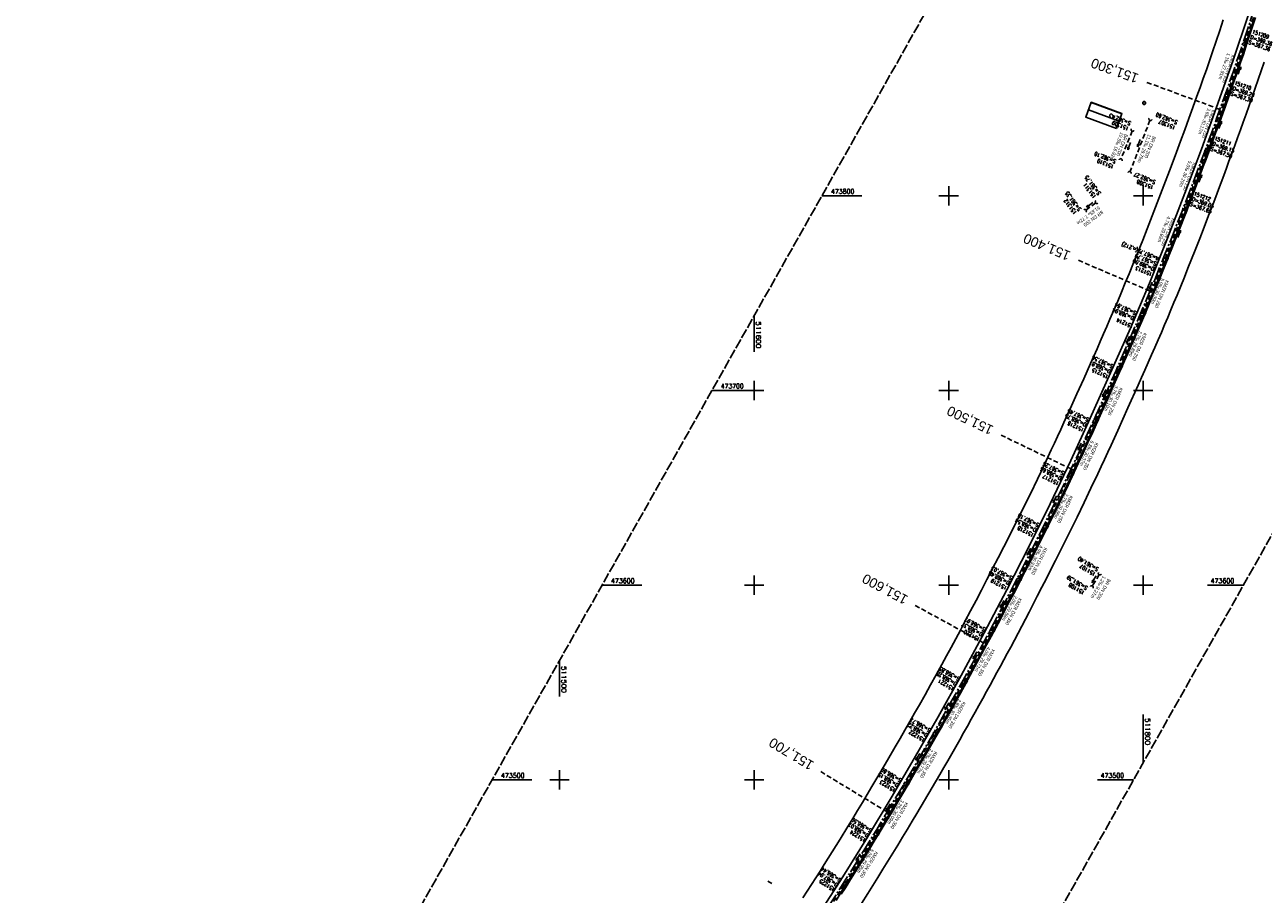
# Model space of a CAD drawing. Extents: x 510563 to 513920, y 467229 to 478797.
# Tile 40 of 67: x 511225 to 511862, y 473441 to 473888. Entities that reach past the tile are written whole.
import ezdxf
from ezdxf.enums import TextEntityAlignment as Align

# ---------------------------------------------------------------- set-up
doc = ezdxf.new("R2010")
doc.units = 0
doc.header["$LTSCALE"] = 10
doc.header["$MEASUREMENT"] = 0
for name, pattern in [('ACHSE', [5.5, 4, -0.5, 0.5, -0.5]), ('LT00', [0]), ('LT14', [0.6, 0.5, -0.1]), ('LT17', [0.15, 0.1, -0.05]), ('STRICHLINIE2', [0.375, 0.25, -0.125])]:
    doc.linetypes.add(name, pattern=pattern)
doc.layers.get('0').update_dxf_attribs({"linetype": 'LT00'})
for name, color, linetype in [('-AX-020', 250, 'ACHSE'), ('-Halt-Pfeil', 4, 'LT00'), ('-Haltung', 7, 'STRICHLINIE2'), ('-Haltungsbeschriftung', 140, 'LT00'), ('-Schachtbeschriftung', 5, 'LT00'), ('-ST-20', 30, 'LT17'), ('DFK_BEB_SCHR', 254, 'LT00'), ('DFK_BEBAUUNG', 250, 'LT00'), ('V92_AFBR_BAB', 250, 'LT00'), ('V92_KA_PRUF', 182, 'LT00'), ('V92_RASTER', 250, 'LT00'), ('V92_RINNE', 182, 'LT00'), ('V92_SINKK', 182, 'LT00'), ('V92_UK_DURCH', 182, 'LT00')]:
    doc.layers.add(name, color=color, linetype=linetype)
doc.layers.add('-BLATT_92-RAND', color=7, linetype='LT14', plot=False)
doc.styles.add('Beschrift', font='ARIAL.TTF')
doc.styles.add('Haltungsbeschriftung', font='ARIAL.TTF', dxfattribs={"width": 0.75})
doc.styles.add('schachtbeschriftung', font='romans.shx', dxfattribs={"width": 0.75, "height": 2})
doc.styles.get("Standard").update_dxf_attribs({"font": 'romans.shx'})

# ---------------------------------------------------------------- blocks, each defined once
blk = doc.blocks.new('SYMB0652')
at = {"color": 0, "linetype": 'ByBlock'}
blk.add_lwpolyline([(-0.15, -0.075), (0.15, -0.075), (0.15, 0.075), (-0.15, 0.075), (-0.15, -0.075)], dxfattribs=at)
blk = doc.blocks.new('SYMB0003')
at = {"color": 0, "linetype": 'ByBlock'}
for p, q in [((-0.015712, 0), (0.010166, 0.012015)), ((0, -0.021257), (-0.015712, 0)), ((0.010166, 0.012015), (0, -0.021257))]:
    blk.add_line(p, q, dxfattribs=at)
for points in [[(-0.031395, 0.499013), (-0.093691, 0.491144), (-0.154509, 0.475528), (-0.21289, 0.452414), (-0.267913, 0.422164), (-0.318712, 0.385257), (-0.364484, 0.342274), (-0.404509, 0.293893), (-0.438154, 0.240877), (-0.464888, 0.184062), (-0.484292, 0.124345), (-0.496058, 0.062667), (-0.5, 0)], [(-0.5, 0), (-0.496058, -0.062667), (-0.484292, -0.124345), (-0.464888, -0.184062), (-0.438154, -0.240877), (-0.404509, -0.293893), (-0.364485, -0.342274), (-0.318712, -0.385257), (-0.267914, -0.422164), (-0.21289, -0.452414), (-0.154509, -0.475529), (-0.093691, -0.491144), (-0.031395, -0.499014), (0.031395, -0.499014)], [(0.5, 0), (0.496057, 0.062667), (0.484292, 0.124345), (0.464888, 0.184062), (0.438153, 0.240877), (0.404509, 0.293893), (0.364484, 0.342274), (0.318712, 0.385257), (0.267913, 0.422164), (0.21289, 0.452414), (0.154509, 0.475528), (0.093691, 0.491144), (0.031395, 0.499013), (-0.031395, 0.499013)], [(0.031395, -0.499014), (0.093691, -0.491144), (0.154509, -0.475529), (0.21289, -0.452414), (0.267914, -0.422164), (0.318712, -0.385257), (0.364485, -0.342274), (0.404509, -0.293893), (0.438154, -0.240877), (0.464889, -0.184062), (0.484292, -0.124345), (0.496058, -0.062667), (0.5, 0)]]:
    blk.add_lwpolyline(points, dxfattribs=at)
blk = doc.blocks.new('SYMB1107')
at = {"color": 0, "linetype": 'ByBlock'}
for points in [[(-0.2, 0), (-0.196157, 0.039018), (-0.184776, 0.076537), (-0.166294, 0.111114), (-0.141421, 0.141421), (-0.111114, 0.166294), (-0.076537, 0.184776), (-0.039018, 0.196157), (0, 0.2)], [(0, 0.2), (0.039018, 0.196157), (0.076537, 0.184776), (0.111114, 0.166294), (0.141421, 0.141421), (0.166294, 0.111114), (0.184776, 0.076537), (0.196157, 0.039018), (0.2, 0)]]:
    blk.add_lwpolyline(points, dxfattribs=at)
blk = doc.blocks.new('SYMB0070')
at = {"color": 0, "linetype": 'ByBlock'}
for p, q in [((-0.5, 0), (0.2, 0)), ((0.5, 0), (0.2, 0.1)), ((0.2, 0.1), (0.2, 0)), ((0.468, 0), (0.21, 0.086)), ((0.21, 0.086), (0.21, -0.086)), ((0.21, -0.086), (0.468, 0)), ((0.22, -0.072), (0.437, 0)), ((0.23, -0.058), (0.405, 0)), ((0.24, -0.045), (0.374, 0)), ((0.342, 0), (0.25, 0.031)), ((0.25, 0.031), (0.25, -0.031)), ((0.25, -0.031), (0.342, 0)), ((0.26, -0.017), (0.31, 0)), ((0.27, -0.003), (0.279, 0))]:
    blk.add_line(p, q, dxfattribs=at)
for points in [[(0.2, 0), (0.2, -0.1), (0.5, 0)], [(0.437, 0), (0.22, 0.072), (0.22, -0.072)], [(0.405, 0), (0.23, 0.058), (0.23, -0.058)], [(0.374, 0), (0.24, 0.045), (0.24, -0.045)], [(0.31, 0), (0.26, 0.017), (0.26, -0.017)], [(0.279, 0), (0.27, 0.003), (0.27, -0.003)]]:
    blk.add_lwpolyline(points, dxfattribs=at)

msp = doc.modelspace()

# ---------------------------------------------------------------- linework, layer by layer
at = {"layer": '-AX-020', "ltscale": 0.2, "flags": 128}
msp.add_lwpolyline([(513881.72, 478796.97), (513877.87, 478787.35), (513870.37, 478768.8), (513862.79, 478750.28), (513855.14, 478731.79), (513847.41, 478713.32), (513839.61, 478694.89), (513831.74, 478676.49), (513823.79, 478658.13), (513815.77, 478639.79), (513807.68, 478621.49), (513799.51, 478603.22), (513791.27, 478584.98), (513782.96, 478566.77), (513774.58, 478548.6), (513766.12, 478530.46), (513757.59, 478512.36), (513748.99, 478494.29), (513740.31, 478476.25), (513731.57, 478458.25), (513722.75, 478440.29), (513713.86, 478422.36), (513704.9, 478404.46), (513695.86, 478386.6), (513686.76, 478368.78), (513677.58, 478351), (513668.34, 478333.25), (513659.02, 478315.54), (513649.63, 478297.86), (513640.17, 478280.23), (513630.64, 478262.63), (513621.04, 478245.07), (513611.37, 478227.54), (513601.63, 478210.06), (513591.82, 478192.62), (513586.74, 478183.65), (513576.83, 478166.26), (513566.85, 478148.92), (513556.8, 478131.61), (513546.69, 478114.34), (513536.51, 478097.1), (513526.28, 478079.91), (513515.99, 478062.74), (513505.64, 478045.61), (513495.23, 478028.52), (513484.78, 478011.45), (513474.27, 477994.42), (513463.71, 477977.42), (513453.11, 477960.45), (513442.46, 477943.5), (513431.76, 477926.59), (513421.03, 477909.7), (513410.25, 477892.84), (513399.43, 477876), (513388.58, 477859.18), (513377.69, 477842.39), (513366.77, 477825.62), (513355.82, 477808.87), (513344.83, 477792.14), (513333.82, 477775.43), (513322.78, 477758.74), (513311.72, 477742.06), (513300.63, 477725.4), (513289.52, 477708.75), (513278.39, 477692.12), (513267.24, 477675.5), (513256.08, 477658.89), (513244.9, 477642.29), (513233.71, 477625.7), (513222.5, 477609.12), (513211.29, 477592.54), (513200.07, 477575.97), (513188.84, 477559.41), (513177.6, 477542.84), (513166.37, 477526.28), (513154.8, 477509.24), (513142.5, 477491.11), (513130.2, 477472.99), (513117.9, 477454.86), (513105.61, 477436.73), (513093.33, 477418.59), (513081.06, 477400.44), (513068.81, 477382.28), (513056.57, 477364.12), (513044.34, 477345.94), (513032.14, 477327.75), (513019.96, 477309.55), (513007.8, 477291.33), (512995.67, 477273.09), (512983.57, 477254.83), (512971.49, 477236.55), (512959.45, 477218.25), (512947.45, 477199.93), (512935.48, 477181.58), (512923.55, 477163.21), (512911.66, 477144.81), (512899.82, 477126.38), (512888.03, 477107.93), (512876.28, 477089.44), (512864.58, 477070.92), (512852.94, 477052.36), (512841.35, 477033.77), (512829.82, 477015.15), (512818.35, 476996.49), (512806.94, 476977.79), (512795.6, 476959.05), (512789.64, 476949.14), (512778.41, 476930.34), (512767.24, 476911.5), (512756.13, 476892.61), (512745.1, 476873.69), (512734.14, 476854.72), (512723.25, 476835.72), (512712.42, 476816.68), (512701.67, 476797.59), (512690.98, 476778.47), (512680.37, 476759.31), (512669.82, 476740.11), (512659.35, 476720.87), (512648.95, 476701.6), (512638.61, 476682.28), (512628.35, 476662.93), (512618.16, 476643.54), (512608.04, 476624.11), (512597.99, 476604.65), (512588.01, 476585.15), (512578.1, 476565.61), (512568.26, 476546.04), (512558.5, 476526.43), (512548.8, 476506.79), (512539.18, 476487.11), (512529.63, 476467.4), (512520.15, 476447.65), (512510.75, 476427.87), (512501.42, 476408.05), (512492.16, 476388.2), (512482.97, 476368.31), (512473.85, 476348.4), (512464.81, 476328.44), (512455.84, 476308.46), (512446.94, 476288.44), (512438.12, 476268.39), (512429.37, 476248.31), (512420.69, 476228.2), (512412.09, 476208.05), (512403.56, 476187.88), (512395.11, 476167.67), (512386.72, 476147.43), (512378.42, 476127.17), (512370.18, 476106.87), (512362.02, 476086.54), (512353.94, 476066.18), (512345.92, 476045.79), (512337.99, 476025.38), (512330.13, 476004.93), (512322.34, 475984.46), (512314.63, 475963.96), (512306.99, 475943.43), (512299.43, 475922.87), (512291.94, 475902.28), (512284.53, 475881.67), (512277.19, 475861.03), (512269.93, 475840.36), (512262.74, 475819.67), (512255.63, 475798.95), (512248.6, 475778.21), (512241.64, 475757.44), (512234.76, 475736.64), (512227.95, 475715.82), (512221.22, 475694.97), (512214.57, 475674.11), (512207.99, 475653.21), (512201.49, 475632.29), (512200.13, 475627.89), (512194.28, 475608.79), (512188.5, 475589.67), (512182.78, 475570.54), (512177.14, 475551.38), (512171.56, 475532.2), (512166.05, 475513.01), (512160.62, 475493.79), (512155.26, 475474.55), (512149.97, 475455.29), (512148.09, 475448.36), (512142.91, 475429.07), (512137.8, 475409.77), (512132.78, 475390.44), (512127.83, 475371.09), (512122.96, 475351.72), (512118.16, 475332.33), (512113.45, 475312.92), (512108.81, 475293.5), (512104.25, 475274.06), (512099.76, 475254.59), (512095.36, 475235.11), (512091.03, 475215.62), (512086.78, 475196.1), (512082.61, 475176.57), (512078.52, 475157.02), (512074.51, 475137.46), (512070.57, 475117.88), (512066.72, 475098.28), (512063.24, 475080.25), (512059.53, 475060.62), (512055.9, 475040.98), (512052.34, 475021.33), (512048.86, 475001.67), (512045.44, 474981.99), (512042.08, 474962.3), (512038.79, 474942.6), (512035.56, 474922.89), (512032.39, 474903.18), (512029.27, 474883.45), (512026.2, 474863.71), (512023.18, 474843.97), (512020.21, 474824.22), (512017.28, 474804.47), (512014.39, 474784.7), (512011.54, 474764.94), (512008.73, 474745.16), (512005.95, 474725.39), (512003.2, 474705.61), (512000.47, 474685.82), (511997.78, 474666.03), (511995.1, 474646.24), (511992.44, 474626.45), (511989.8, 474606.65), (511987.17, 474586.85), (511984.55, 474567.05), (511981.94, 474547.25), (511979.34, 474527.45), (511976.74, 474507.69), (511975.13, 474495.38), (511973.48, 474482.82), (511971.82, 474470.25), (511970.17, 474457.69), (511968.51, 474445.13), (511966.84, 474432.57), (511965.15, 474420.02), (511963.46, 474407.46), (511961.75, 474394.91), (511960.03, 474382.35), (511958.28, 474369.81), (511956.52, 474357.26), (511954.73, 474344.72), (511952.92, 474332.18), (511951.08, 474319.64), (511949.21, 474307.11), (511947.31, 474294.58), (511945.38, 474282.06), (511943.41, 474269.55), (511941.4, 474257.04), (511939.35, 474244.53), (511937.27, 474232.04), (511935.14, 474219.55), (511932.96, 474207.07), (511930.74, 474194.59), (511928.46, 474182.13), (511926.14, 474169.68), (511923.76, 474157.23), (511921.32, 474144.8), (511918.83, 474132.38), (511916.28, 474119.97), (511913.66, 474107.57), (511910.98, 474095.19), (511908.24, 474082.82), (511905.43, 474070.46), (511902.54, 474058.13), (511899.59, 474045.81), (511896.56, 474033.5), (511893.47, 474021.26), (511890.29, 474009), (511887.03, 473996.75), (511883.7, 473984.53), (511880.29, 473972.33), (511876.8, 473960.15), (511873.23, 473947.99), (511869.59, 473935.86), (511865.87, 473923.74), (511862.08, 473911.66), (511858.21, 473899.59), (511854.26, 473887.55), (511850.24, 473875.54), (511846.14, 473863.55), (511841.96, 473851.59), (511837.71, 473839.65), (511833.39, 473827.75), (511828.99, 473815.86), (511824.51, 473804.01), (511819.96, 473792.19), (511815.33, 473780.39), (511810.64, 473768.63), (511805.86, 473756.89), (511801.02, 473745.18), (511796.09, 473733.51), (511791.1, 473721.87), (511786.03, 473710.25), (511780.89, 473698.68), (511775.67, 473687.13), (511770.39, 473675.61), (511765.03, 473664.13), (511759.6, 473652.69), (511754.09, 473641.28), (511748.51, 473629.9), (511742.87, 473618.56), (511737.15, 473607.25), (511731.36, 473595.99), (511725.49, 473584.75), (511719.56, 473573.56), (511713.56, 473562.4), (511707.48, 473551.28), (511701.34, 473540.2), (511695.13, 473529.16), (511688.84, 473518.16), (511682.49, 473507.2), (511676.07, 473496.28), (511669.58, 473485.39), (511663.02, 473474.55), (511656.39, 473463.76), (511649.7, 473453), (511642.94, 473442.29), (511636.1, 473431.62), (511629.21, 473420.99), (511622.24, 473410.41), (511615.21, 473399.87), (511608.11, 473389.37), (511600.95, 473378.92), (511593.72, 473368.52), (511586.42, 473358.16), (511579.06, 473347.85), (511571.64, 473337.58), (511564.15, 473327.36), (511556.59, 473317.19), (511548.97, 473307.07), (511541.29, 473297), (511533.54, 473286.97), (511525.74, 473276.99), (511517.86, 473267.07), (511509.93, 473257.19), (511501.93, 473247.36), (511493.87, 473237.58), (511485.75, 473227.86), (511477.57, 473218.19), (511475.55, 473215.81), (511467.29, 473206.2), (511458.98, 473196.64), (511450.61, 473187.13), (511442.18, 473177.67), (511433.71, 473168.25), (511425.19, 473158.87), (511416.62, 473149.54), (511408.01, 473140.24), (511399.37, 473130.98), (511390.68, 473121.76), (511381.96, 473112.57), (511373.2, 473103.41), (511364.42, 473094.28), (511355.61, 473085.17), (511346.77, 473076.1), (511337.91, 473067.04), (511329.03, 473058), (511320.13, 473048.99), (511311.22, 473039.98), (511302.29, 473031), (511293.34, 473022.02), (511284.39, 473013.05), (511275.44, 473004.09), (511266.47, 472995.14), (511255.91, 472984.59), (511236.79, 472965.5), (511230.18, 472958.9), (511223.57, 472952.29), (511216.96, 472945.68), (511210.37, 472939.06), (511203.78, 472932.43), (511197.22, 472925.79), (511190.66, 472919.13), (511184.13, 472912.44), (511177.62, 472905.74), (511171.14, 472899.01), (511164.68, 472892.25), (511158.26, 472885.46), (511151.88, 472878.64), (511145.53, 472871.79), (511139.22, 472864.89), (511132.96, 472857.96), (511126.75, 472850.98), (511120.58, 472843.95), (511114.48, 472836.88), (511109.32, 472830.82), (511103.32, 472823.65), (511097.39, 472816.44), (511091.51, 472809.17), (511085.7, 472801.85), (511079.95, 472794.49), (511074.26, 472787.07), (511068.64, 472779.61), (511063.08, 472772.1), (511057.59, 472764.54), (511052.16, 472756.93), (511046.8, 472749.28), (511041.5, 472741.58), (511036.27, 472733.84), (511031.1, 472726.05), (511026.01, 472718.22), (511020.98, 472710.35), (511016.01, 472702.43), (511011.12, 472694.47), (511006.29, 472686.47), (511001.53, 472678.43), (510996.84, 472670.35), (510992.22, 472662.22), (510987.67, 472654.06), (510983.19, 472645.86), (510978.78, 472637.62), (510974.44, 472629.35), (510970.17, 472621.04), (510965.98, 472612.69), (510961.85, 472604.3), (510957.8, 472595.88), (510953.82, 472587.43), (510949.91, 472578.94), (510946.07, 472570.42), (510942.31, 472561.87), (510938.62, 472553.28), (510935.01, 472544.67), (510931.46, 472536.02), (510928, 472527.34), (510924.6, 472518.64), (510921.29, 472509.9), (510918.04, 472501.14), (510914.87, 472492.35), (510911.78, 472483.53), (510908.76, 472474.69), (510905.82, 472465.82), (510902.96, 472456.92), (510900.17, 472448), (510897.45, 472439.06), (510894.82, 472430.1), (510892.26, 472421.11), (510889.78, 472412.1), (510887.37, 472403.07), (510885.04, 472394.02), (510882.79, 472384.95), (510880.62, 472375.87), (510878.53, 472366.76), (510876.51, 472357.64), (510874.57, 472348.49), (510872.71, 472339.34), (510870.93, 472330.16), (510869.23, 472320.98), (510867.6, 472311.77), (510866.06, 472302.56), (510864.59, 472293.33), (510863.2, 472284.09), (510861.89, 472274.84), (510860.67, 472265.57), (510859.52, 472256.3), (510858.45, 472247.02), (510857.45, 472237.73), (510856.54, 472228.43), (510855.71, 472219.12), (510854.96, 472209.81), (510854.29, 472200.49), (510853.7, 472191.16), (510853.18, 472181.83), (510852.75, 472172.5), (510852.4, 472163.16), (510852.13, 472153.82), (510851.93, 472144.48), (510851.82, 472135.13), (510851.79, 472125.79), (510851.84, 472116.44), (510851.96, 472107.1), (510852.01, 472104.71), (510852.24, 472095.37), (510852.54, 472086.03), (510852.93, 472076.69), (510853.39, 472067.36), (510853.92, 472058.03), (510854.53, 472048.71), (510855.21, 472039.39), (510855.96, 472030.07), (510856.78, 472020.77), (510857.67, 472011.46), (510858.63, 472002.17), (510859.65, 471992.88), (510860.73, 471983.6), (510861.88, 471974.33), (510863.09, 471965.06), (510864.36, 471955.8), (510865.69, 471946.55), (510867.08, 471937.31), (510868.53, 471928.08), (510870.02, 471918.86), (510871.58, 471909.64), (510873.18, 471900.44), (510874.84, 471891.24), (510876.54, 471882.05), (510878.3, 471872.88), (510880.1, 471863.71), (510881.95, 471854.55), (510883.84, 471845.4), (510885.78, 471836.26), (510887.76, 471827.12), (510889.78, 471818), (510891.83, 471808.88), (510893.93, 471799.78), (510896.06, 471790.68), (510898.23, 471781.59), (510900.44, 471772.51), (510902.67, 471763.44), (510904.94, 471754.37), (510907.24, 471745.32), (510909.57, 471736.27), (510911.93, 471727.22), (510914.31, 471718.19), (510916.72, 471709.16), (510919.15, 471700.14), (510921.61, 471691.12), (510924.09, 471682.11), (510926.59, 471673.11), (510929.1, 471664.11), (510931.64, 471655.12), (510934.19, 471646.13), (510936.76, 471637.14), (510939.34, 471628.16), (510941.94, 471619.19), (510944.55, 471610.22), (510947.17, 471601.25), (510949.8, 471592.28), (510952.43, 471583.31), (510955.08, 471574.35), (510957.73, 471565.39), (510960.38, 471556.43), (510963.04, 471547.47), (510967.7, 471531.77), (510970.25, 471523.2), (510975.26, 471506.32), (510980.27, 471489.44), (510985.27, 471472.57), (510990.27, 471455.68), (510995.25, 471438.8), (511000.21, 471421.91), (511005.16, 471405.01), (511010.09, 471388.11), (511014.99, 471371.2), (511019.86, 471354.28), (511024.7, 471337.36), (511029.51, 471320.42), (511034.28, 471303.47), (511039.01, 471286.52), (511043.7, 471269.55), (511048.34, 471252.56), (511052.93, 471235.57), (511057.46, 471218.56), (511061.95, 471201.53), (511066.37, 471184.49), (511070.73, 471167.43), (511075.02, 471150.36), (511079.24, 471133.27), (511083.39, 471116.16), (511086.57, 471102.84), (511090.59, 471085.7), (511094.53, 471068.54), (511098.39, 471051.37), (511102.17, 471034.17), (511105.87, 471016.96), (511109.5, 470999.73), (511113.05, 470982.49), (511116.52, 470965.23), (511119.91, 470947.95), (511123.22, 470930.66), (511126.45, 470913.36), (511129.61, 470896.04), (511132.69, 470878.7), (511135.68, 470861.35), (511138.6, 470843.99), (511141.44, 470826.62), (511144.2, 470809.23), (511146.88, 470791.83), (511149.49, 470774.42), (511152.01, 470757), (511154.45, 470739.56), (511156.82, 470722.12), (511159.1, 470704.66), (511161.31, 470687.19), (511163.44, 470669.72), (511165.49, 470652.23), (511165.64, 470650.9), (511167.87, 470631.02), (511170.03, 470611.14), (511172.1, 470591.25), (511174.1, 470571.35), (511176.01, 470551.44), (511177.85, 470531.52), (511179.53, 470512.55), (511180.88, 470496.34), (511182.16, 470480.14), (511183.36, 470463.92), (511184.48, 470447.7), (511185.52, 470431.48), (511186.48, 470415.25), (511187.36, 470399.01), (511188.16, 470382.77), (511188.88, 470366.53), (511189.52, 470350.29), (511190.08, 470334.04), (511190.56, 470317.79), (511190.96, 470301.53), (511191.28, 470285.28), (511191.52, 470269.02), (511191.68, 470252.76), (511191.76, 470236.51), (511191.77, 470220.25), (511191.69, 470203.99), (511191.53, 470187.73), (511191.29, 470171.47), (511191.24, 470169.01), (511190.91, 470152.75), (511190.5, 470136.5), (511190.02, 470120.25), (511189.47, 470104), (511188.85, 470087.75), (511188.17, 470071.51), (511187.43, 470055.27), (511186.63, 470039.03), (511185.78, 470022.79), (511184.88, 470006.56), (511183.93, 469990.33), (511182.94, 469974.1), (511181.91, 469957.87), (511180.85, 469941.65), (511179.74, 469925.43), (511178.61, 469909.21), (511177.46, 469892.99), (511176.28, 469876.78), (511175.08, 469860.56), (511173.86, 469844.35), (511172.63, 469828.14), (511171.39, 469811.93), (511170.14, 469795.72), (511168.85, 469778.99), (511030.96, 467993.35), (511029.42, 467973.41), (511027.88, 467953.47), (511026.35, 467933.52), (511024.83, 467913.58), (511023.32, 467893.64), (511021.83, 467873.7), (511020.35, 467853.75), (511018.9, 467833.8), (511017.47, 467813.85), (511016.06, 467793.9), (511014.69, 467773.95), (511013.35, 467754), (511012.05, 467734.04), (511010.78, 467714.08), (511009.56, 467694.12), (511008.38, 467674.15), (511007.25, 467654.18), (511006.18, 467634.21), (511005.15, 467614.24), (511004.19, 467594.26), (511003.28, 467574.28), (511002.44, 467554.3), (511001.67, 467534.31), (511000.96, 467514.33), (511000.33, 467494.34), (510999.77, 467474.34), (510999.56, 467465.71), (510999.11, 467445.71), (510998.75, 467425.72), (510998.46, 467405.72), (510998.26, 467385.72), (510998.14, 467365.72), (510998.09, 467345.72), (510998.13, 467325.72), (510998.24, 467305.72), (510998.44, 467285.72), (510998.71, 467265.72), (510999.07, 467245.73), (510999.43, 467229.16)], dxfattribs=at)
at = {"layer": '-BLATT_92-RAND'}
msp.add_lwpolyline([(511779.03, 474055.25), (511324.06, 473249.87), (511573.95, 473108.71), (512028.91, 473914.09), (511779.03, 474055.25)], dxfattribs=at)
at = {"layer": '-Haltung'}
for p, q in [((511852.17, 473878.62), (511861.54, 473905.67)), ((511843.06, 473852.24), (511851.68, 473877.21)), ((511832.68, 473823.91), (511842.56, 473850.83)), ((511803.45, 473838.82), (511793.23, 473812.44)), ((511794.27, 473833.29), (511788.63, 473818.94)), ((511822.11, 473795.53), (511832.16, 473822.51)), ((511775.54, 473796.39), (511770.56, 473792.66)), ((511811.18, 473767.71), (511821.58, 473794.13)), ((511810.62, 473766.32), (511799.6, 473739.71)), ((511799.02, 473738.33), (511787.8, 473712.25)), ((511787.19, 473710.88), (511775.31, 473684.86)), ((511774.68, 473683.5), (511762.52, 473657.32)), ((511761.88, 473655.96), (511749.68, 473630.66)), ((511749.02, 473629.32), (511735.97, 473603.38)), ((511777.32, 473605.43), (511773.89, 473599.59)), ((511735.29, 473602.05), (511722.14, 473576.9)), ((511721.43, 473575.58), (511708.03, 473550.76)), ((511707.3, 473549.45), (511693.07, 473524.35)), ((511692.32, 473523.05), (511678.12, 473498.61)), ((511677.37, 473497.31), (511662.82, 473472.69)), ((511662.05, 473471.41), (511647.1, 473447.2)), ((511646.3, 473445.93), (511630.45, 473421.61))]:
    msp.add_line(p, q, dxfattribs=at)
at = {"layer": '-ST-20', "ltscale": 2.5}
for p, q in [((511839.41, 473844.41), (511801.89, 473858.3)), ((511803.47, 473751.1), (511766.7, 473766.87)), ((511762.93, 473659.7), (511726.9, 473677.08)), ((511717.89, 473570.43), (511682.77, 473589.61)), ((511668.45, 473483.51), (511634.22, 473504.22))]:
    msp.add_line(p, q, dxfattribs=at)
at = {"layer": 'DFK_BEB_SCHR'}
for p, q in [((511788.99, 473842.08), (511773.25, 473847.94)), ((511786.18, 473834.59), (511770.45, 473840.44)), ((511771.85, 473844.19), (511787.59, 473838.34))]:
    msp.add_line(p, q, dxfattribs=at)
at = {"layer": 'DFK_BEBAUUNG'}
msp.add_polyline3d([(511786.18, 473834.58, 0), (511770.45, 473840.43, 0), (511773.3, 473848.08, 0), (511789.05, 473842.23, 0), (511786.18, 473834.58, 0)], dxfattribs=at)
at = {"layer": 'V92_AFBR_BAB'}
msp.add_line((511609.07, 473446.78), (511607.06, 473447.96), dxfattribs=at)
for points in [[(511853.85, 473892.63), (511846.18, 473869.61), (511838.4, 473847.37), (511829.85, 473823.94), (511821.4, 473801.35), (511812.44, 473778.18), (511803.15, 473755.18), (511793.37, 473731.98), (511783.24, 473709.08), (511772.74, 473685.72), (511762.84, 473664.11), (511752.15, 473641.82), (511741.13, 473619.64), (511729.86, 473597.66), (511718.19, 473575.49), (511706.37, 473553.54), (511694.6, 473532.31), (511682.27, 473510.93), (511670.41, 473490.71), (511658.34, 473470.65), (511645.63, 473450.17), (511632.65, 473429.98)], [(511625.09, 473439.44), (511627.3, 473442.84), (511629.5, 473446.25), (511631.69, 473449.66), (511633.87, 473453.07), (511636.05, 473456.49), (511640.15, 473462.99), (511644.21, 473469.52), (511648.23, 473476.07), (511650.72, 473480.16), (511653.19, 473484.25), (511655.66, 473488.35), (511658.11, 473492.46), (511660.56, 473496.57), (511664.58, 473503.37), (511668.58, 473510.18), (511672.56, 473517), (511675.06, 473521.29), (511677.54, 473525.59), (511680.02, 473529.9), (511682.48, 473534.21), (511684.93, 473538.52), (511687.83, 473543.68), (511690.71, 473548.85), (511693.57, 473554.03), (511696.42, 473559.22), (511698.83, 473563.65), (511701.23, 473568.08), (511703.62, 473572.52), (511706, 473576.96), (511708.37, 473581.41), (511711.21, 473586.77), (511714.04, 473592.13), (511716.86, 473597.5), (511719.66, 473602.88), (511722.56, 473608.49), (511725.45, 473614.1), (511728.33, 473619.73), (511731.19, 473625.35), (511733.01, 473628.94), (511734.82, 473632.52), (511736.62, 473636.11), (511738.41, 473639.71), (511740.19, 473643.31), (511741.97, 473646.91), (511745.6, 473654.4), (511749.19, 473661.91), (511752.73, 473669.45), (511754.36, 473672.95), (511755.98, 473676.46), (511757.59, 473679.98), (511759.19, 473683.49), (511760.79, 473687.01), (511762.38, 473690.54), (511765.88, 473698.3), (511769.38, 473706.08), (511772.86, 473713.86), (511774.55, 473717.65), (511776.23, 473721.45), (511777.91, 473725.24), (511779.59, 473729.04), (511781.25, 473732.85), (511782.9, 473736.66), (511784.89, 473741.29), (511786.86, 473745.93), (511788.82, 473750.58), (511790.76, 473755.23), (511792.69, 473759.89), (511795.05, 473765.66), (511797.39, 473771.43), (511799.71, 473777.21), (511802.01, 473783), (511803.76, 473787.45), (511805.5, 473791.91), (511807.22, 473796.37), (511808.94, 473800.84), (511810.65, 473805.31), (511813.53, 473812.91), (511816.38, 473820.52), (511819.22, 473828.13), (511821.33, 473833.88), (511823.44, 473839.64), (511825.53, 473845.4), (511827.6, 473851.17), (511829.22, 473855.7), (511830.83, 473860.24), (511832.42, 473864.79), (511834, 473869.33), (511835.56, 473873.89), (511837.43, 473879.41), (511839.28, 473884.94), (511841.11, 473890.48)], [(511862.15, 473868.65), (511860.61, 473864.13), (511859.09, 473859.67), (511857.55, 473855.22), (511856, 473850.77), (511854.44, 473846.33), (511852.86, 473841.89), (511851.41, 473837.87), (511849.96, 473833.85), (511848.49, 473829.84), (511847.02, 473825.83), (511845.54, 473821.82), (511844.06, 473817.81), (511842.71, 473814.15), (511841.35, 473810.49), (511839.99, 473806.83), (511838.62, 473803.18), (511837.25, 473799.52), (511835.88, 473795.87), (511833.61, 473789.92), (511831.32, 473783.97), (511829.01, 473778.03), (511826.67, 473772.1), (511824.83, 473767.48), (511822.98, 473762.86), (511821.11, 473758.25), (511819.23, 473753.64), (511817.34, 473749.04), (511815.75, 473745.2), (511814.16, 473741.36), (511812.56, 473737.53), (511810.95, 473733.7), (511809.32, 473729.88), (511807.69, 473726.07), (511806, 473722.16), (511804.3, 473718.27), (511802.58, 473714.37), (511800.86, 473710.49), (511799.13, 473706.6), (511797.39, 473702.72), (511792.14, 473691.04), (511786.85, 473679.38), (511785.16, 473675.68), (511783.47, 473671.98), (511781.77, 473668.28), (511780.07, 473664.59), (511778.35, 473660.9), (511776.63, 473657.22), (511773.13, 473649.79), (511769.58, 473642.39), (511766, 473635.01), (511763.79, 473630.53), (511761.58, 473626.05), (511759.35, 473621.57), (511757.11, 473617.11), (511754.86, 473612.65), (511752.54, 473608.08), (511750.21, 473603.51), (511747.88, 473598.95), (511745.54, 473594.39), (511743.19, 473589.84), (511741.33, 473586.22), (511739.45, 473582.61), (511737.57, 473579), (511735.69, 473575.4), (511733.79, 473571.8), (511731.88, 473568.21), (511730.13, 473564.94), (511728.36, 473561.67), (511726.59, 473558.4), (511724.82, 473555.14), (511723.03, 473551.88), (511721.25, 473548.62), (511719.46, 473545.37), (511717.51, 473541.82), (511715.55, 473538.27), (511713.6, 473534.73), (511711.63, 473531.19), (511709.66, 473527.65), (511707.67, 473524.12), (511705.65, 473520.54), (511703.61, 473516.97), (511701.57, 473513.41), (511699.51, 473509.85), (511697.45, 473506.3), (511695.39, 473502.75), (511691.49, 473496.09), (511687.58, 473489.45), (511683.65, 473482.81), (511681.21, 473478.72), (511678.77, 473474.64), (511676.32, 473470.56), (511673.86, 473466.49), (511671.38, 473462.43), (511668.81, 473458.24), (511666.22, 473454.06), (511663.62, 473449.88), (511661, 473445.72), (511658.38, 473441.56), (511655.12, 473436.44)]]:
    msp.add_lwpolyline(points, dxfattribs=at)
at = {"layer": 'V92_RASTER'}
for p, q in [((511700, 473795), (511700, 473805)), ((511800, 473805), (511800, 473795)), ((511634.83, 473800), (511655.31, 473800)), ((511695, 473800), (511705, 473800)), ((511795, 473800), (511805, 473800)), ((511600, 473738.34), (511600, 473719.84)), ((511605, 473700), (511578.34, 473700)), ((511600, 473705), (511600, 473695)), ((511705, 473700), (511695, 473700)), ((511700, 473695), (511700, 473705)), ((511805, 473700), (511795, 473700)), ((511800, 473705), (511800, 473695)), ((511600, 473605), (511600, 473595)), ((511700, 473595), (511700, 473605)), ((511800, 473605), (511800, 473595)), ((511521.85, 473600), (511542.33, 473600)), ((511595, 473600), (511605, 473600)), ((511695, 473600), (511705, 473600)), ((511795, 473600), (511805, 473600)), ((511832.98, 473600), (511851.48, 473600)), ((511500, 473542.82), (511500, 473561.32)), ((511800, 473533.57), (511800, 473508.87)), ((511500, 473495), (511500, 473505)), ((511600, 473505), (511600, 473495)), ((511700, 473495), (511700, 473505)), ((511485.84, 473500), (511465.36, 473500)), ((511505, 473500), (511495, 473500)), ((511605, 473500), (511595, 473500)), ((511705, 473500), (511695, 473500)), ((511794.99, 473500), (511776.49, 473500))]:
    msp.add_line(p, q, dxfattribs=at)
at = {"layer": 'V92_RINNE'}
for points in [[(511857.18, 473891.58), (511855.31, 473885.83), (511853.41, 473880.07), (511851.49, 473874.33), (511849.56, 473868.59), (511848.02, 473864.1), (511846.48, 473859.61), (511844.91, 473855.13), (511843.34, 473850.65), (511841.74, 473846.17), (511840.54, 473842.82), (511839.32, 473839.47), (511838.1, 473836.12), (511836.87, 473832.77), (511835.64, 473829.43), (511834.4, 473826.08), (511833.17, 473822.74), (511831.98, 473819.52), (511830.79, 473816.29), (511829.6, 473813.07), (511828.4, 473809.85), (511827.2, 473806.63), (511826, 473803.41), (511824.79, 473800.19), (511823.31, 473796.31), (511821.82, 473792.42), (511820.32, 473788.54), (511818.81, 473784.67), (511817.29, 473780.8), (511815.76, 473776.93), (511814.23, 473773.08), (511812.7, 473769.23), (511811.15, 473765.38), (511809.6, 473761.54), (511808.04, 473757.7), (511806.46, 473753.87), (511804.53, 473749.23), (511802.58, 473744.59), (511800.62, 473739.96), (511798.64, 473735.34), (511796.64, 473730.72), (511794.97, 473726.87), (511793.28, 473723.03), (511791.59, 473719.18), (511789.9, 473715.34), (511788.19, 473711.51), (511786.49, 473707.67), (511784.4, 473702.98), (511782.31, 473698.28), (511780.21, 473693.59), (511778.11, 473688.91), (511776, 473684.22), (511774.04, 473679.89), (511772.07, 473675.56), (511770.09, 473671.24), (511768.1, 473666.92), (511766.09, 473662.61), (511762.62, 473655.23), (511759.1, 473647.88), (511755.53, 473640.55), (511753.68, 473636.78), (511751.82, 473633.03), (511749.95, 473629.28), (511748.07, 473625.53), (511746.19, 473621.78), (511744.3, 473618.04), (511742.05, 473613.61), (511739.8, 473609.18), (511737.54, 473604.76), (511735.26, 473600.34), (511732.98, 473595.93), (511730.11, 473590.41), (511727.23, 473584.9), (511724.33, 473579.4), (511721.41, 473573.91), (511718.44, 473568.38), (511715.46, 473562.86), (511712.46, 473557.34), (511709.45, 473551.84), (511706.51, 473546.5), (511703.55, 473541.17), (511700.58, 473535.85), (511697.6, 473530.53), (511693.55, 473523.39), (511689.46, 473516.26), (511685.35, 473509.15), (511682.99, 473505.11), (511680.62, 473501.08), (511678.24, 473497.05), (511675.86, 473493.02), (511673.47, 473488.99), (511671.47, 473485.61), (511669.46, 473482.23), (511667.44, 473478.86), (511665.42, 473475.49), (511663.39, 473472.12), (511661.35, 473468.76), (511658.82, 473464.63), (511656.28, 473460.51), (511653.72, 473456.4), (511651.15, 473452.3), (511648.57, 473448.21), (511645.34, 473443.13), (511642.1, 473438.06)], [(511644.74, 473441.22), (511646.9, 473444.6), (511649.05, 473447.98), (511651.62, 473452.06), (511654.18, 473456.16), (511656.72, 473460.26), (511659.25, 473464.38), (511661.76, 473468.5), (511664.81, 473473.54), (511667.85, 473478.59), (511670.88, 473483.65), (511673.89, 473488.72), (511676.89, 473493.79), (511679.88, 473498.87), (511682.86, 473503.96), (511685.83, 473509.05), (511687.89, 473512.59), (511689.95, 473516.13), (511691.99, 473519.68), (511694.03, 473523.24), (511696.07, 473526.79), (511698.09, 473530.36), (511700.08, 473533.88), (511702.05, 473537.42), (511704.02, 473540.96), (511705.99, 473544.5), (511707.94, 473548.04), (511709.89, 473551.59), (511712.31, 473556.01), (511714.72, 473560.43), (511717.11, 473564.85), (511719.5, 473569.28), (511721.88, 473573.72), (511724.22, 473578.13), (511726.55, 473582.54), (511728.86, 473586.95), (511731.17, 473591.38), (511733.47, 473595.81), (511736.31, 473601.32), (511739.14, 473606.83), (511741.97, 473612.36), (511744.78, 473617.89), (511746.67, 473621.63), (511748.57, 473625.37), (511750.45, 473629.12), (511752.32, 473632.88), (511754.19, 473636.64), (511756.04, 473640.4), (511758.18, 473644.81), (511760.3, 473649.22), (511762.41, 473653.64), (511764.5, 473658.07), (511766.58, 473662.5), (511769.07, 473667.87), (511771.55, 473673.25), (511774.01, 473678.63), (511776.46, 473684.02), (511778.58, 473688.72), (511780.7, 473693.43), (511782.8, 473698.14), (511784.9, 473702.85), (511787, 473707.57), (511788.69, 473711.39), (511790.39, 473715.22), (511792.08, 473719.05), (511793.76, 473722.88), (511795.44, 473726.72), (511797.1, 473730.55), (511799.1, 473735.18), (511801.08, 473739.82), (511803.05, 473744.46), (511804.99, 473749.11), (511806.93, 473753.77), (511808.5, 473757.61), (511810.07, 473761.46), (511811.62, 473765.31), (511813.17, 473769.16), (511814.71, 473773.01), (511816.24, 473776.87), (511817.77, 473780.74), (511819.29, 473784.61), (511820.81, 473788.48), (511822.31, 473792.35), (511823.8, 473796.23), (511825.29, 473800.11), (511826.7, 473803.84), (511828.1, 473807.57), (511829.49, 473811.31), (511830.87, 473815.05), (511832.26, 473818.79), (511833.64, 473822.53), (511834.88, 473825.9), (511836.12, 473829.26), (511837.35, 473832.62), (511838.58, 473835.99), (511839.81, 473839.36), (511841.03, 473842.73), (511842.24, 473846.1), (511843.83, 473850.58), (511845.41, 473855.07), (511846.97, 473859.56), (511848.52, 473864.05), (511850.05, 473868.55), (511851.6, 473873.14), (511853.14, 473877.73), (511854.67, 473882.33), (511856.18, 473886.93), (511857.69, 473891.54)]]:
    msp.add_lwpolyline(points, dxfattribs=at)

# ---------------------------------------------------------------- block references
at = {"layer": '-Halt-Pfeil', "yscale": 4.000000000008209, "zscale": 4}
for p, xscale, rotation in [((511849.43, 473864.43), 4.000000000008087, 70.94223257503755), ((511839.56, 473836.47), 3.999999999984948, 69.85274257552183), ((511792.72, 473825.45), 3.999999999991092, 248.5544525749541), ((511797.74, 473827.01), 4.000000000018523, 248.8126125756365), ((511829.34, 473808.86), 3.999999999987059, 69.57276257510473), ((511772.45, 473795.33), 4.000000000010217, 216.8435425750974), ((511818.45, 473780.5), 3.999999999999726, 68.50846257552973), ((511803.8, 473753.75), 4.000000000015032, 247.5173125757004), ((511792.11, 473726.04), 3.999999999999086, 246.7183025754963), ((511779.96, 473698.64), 4.000000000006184, 245.4534225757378), ((511767.31, 473671.18), 4.000000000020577, 245.0779225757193), ((511754.5, 473644.1), 4.000000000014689, 244.2681625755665), ((511741.22, 473617.15), 4.000000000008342, 243.2943525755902), ((511774.74, 473603.02), 3.999999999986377, 239.5128825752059), ((511727.44, 473590.29), 4.00000000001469, 242.3949125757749), ((511713.47, 473563.99), 4.000000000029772, 241.6252525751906), ((511699.05, 473537.83), 4.000000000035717, 240.4396825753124), ((511684.1, 473511.77), 3.999999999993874, 239.8486725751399), ((511668.97, 473485.95), 3.999999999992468, 239.4219825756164), ((511653.46, 473460.27), 3.999999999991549, 238.3164525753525)]:
    msp.add_blockref('SYMB0070', p, dxfattribs=dict(at, xscale=xscale, rotation=rotation))
at = {"layer": 'V92_KA_PRUF', "xscale": 1.500000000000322, "yscale": 1.500000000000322, "zscale": 1.5, "rotation": 240.5376025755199}
for p in [(511851.93, 473877.91), (511842.81, 473851.53), (511832.42, 473823.21), (511821.85, 473794.82), (511810.9, 473767.01), (511799.32, 473739.02), (511787.5, 473711.56), (511775, 473684.18), (511762.2, 473656.64), (511749.36, 473629.99), (511735.63, 473602.71), (511721.79, 473576.23), (511707.67, 473550.1), (511692.7, 473523.7), (511677.75, 473497.96), (511662.44, 473472.05), (511646.71, 473446.56)]:
    msp.add_blockref('SYMB0003', p, dxfattribs=at)
at = {"layer": 'V92_KA_PRUF', "color": 1, "xscale": 1.500000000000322, "yscale": 1.500000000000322, "zscale": 1.5, "rotation": 240.5376025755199}
msp.add_blockref('SYMB0003', (511800.46, 473847.68), dxfattribs=at)
at = {"layer": 'V92_SINKK', "zscale": 4.5}
for p, xscale, yscale, rotation in [((511853.28, 473878.9), 4.500000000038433, 4.499999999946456, 71.76493507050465), ((511844.17, 473852.2), 4.499999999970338, 4.500000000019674, 70.82235463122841), ((511833.82, 473823.82), 4.500000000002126, 4.4999999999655, 69.78284578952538), ((511823.24, 473795.43), 4.500000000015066, 4.499999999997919, 69.10756057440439), ((511812.3, 473767.54), 4.499999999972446, 4.499999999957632, 68.24072930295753), ((511800.69, 473739.57), 4.500000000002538, 4.500000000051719, 67.06023004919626), ((511788.78, 473712.19), 4.500000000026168, 4.499999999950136, 66.20002987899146), ((511776.44, 473684.61), 4.499999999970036, 4.499999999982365, 65.70567645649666), ((511763.79, 473657.06), 4.500000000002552, 4.500000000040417, 64.90232328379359), ((511750.66, 473630.04), 4.50000000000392, 4.500000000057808, 63.63272931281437), ((511737.03, 473603.25), 4.49999999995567, 4.499999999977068, 62.93976087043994), ((511723.25, 473576.77), 4.499999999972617, 4.5000000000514, 62.17135869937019), ((511708.99, 473550.48), 4.50000000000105, 4.500000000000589, 241.1274430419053), ((511694.01, 473523.7), 4.500000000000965, 4.500000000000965, 240.5376025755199), ((511679.18, 473498.18), 4.500000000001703, 4.500000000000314, 239.3959991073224), ((511663.85, 473472.35), 4.50000000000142, 4.500000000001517, 238.6252791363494), ((511647.9, 473446.69), 4.500000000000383, 4.499999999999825, 237.3657624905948)]:
    msp.add_blockref('SYMB0652', p, dxfattribs=dict(at, xscale=xscale, yscale=yscale, rotation=rotation))
at = {"layer": 'V92_UK_DURCH', "zscale": 4}
for p, xscale, yscale, rotation in [((511803.72, 473839.52), 4.000000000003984, 4.00000000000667, 155.6444237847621), ((511794.55, 473833.99), 4.000000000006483, 4.000000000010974, 150.5342761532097), ((511788.36, 473818.24), 4.000000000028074, 4.000000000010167, 336.9849184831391), ((511792.96, 473811.74), 4.000000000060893, 3.999999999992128, 338.0600030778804), ((511776.14, 473796.84), 4.0000000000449, 3.999999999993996, 127.9971804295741), ((511769.96, 473792.21), 3.999999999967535, 4.000000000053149, 304.7907119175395), ((511777.7, 473606.07), 3.999999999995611, 4.00000000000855, 151.4219392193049), ((511773.51, 473598.95), 4.000000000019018, 3.999999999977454, 327.4694267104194)]:
    msp.add_blockref('SYMB1107', p, dxfattribs=dict(at, xscale=xscale, yscale=yscale, rotation=rotation))

# ---------------------------------------------------------------- texts
at = {"layer": '-Haltungsbeschriftung', "style": 'Haltungsbeschriftung', "width": 0.75}
for s, rotation, p in [('1.1‰ 27.91m', 250.94223, (511843.17, 473873.46)), ('KMZR DN 250', 250.94223, (511845.58, 473872.63)), ('3.6‰ 30.17m', 249.85275, (511832.96, 473845.24)), ('KMZR DN 250', 249.85275, (511835.36, 473844.36)), ('19.5‰ 16.92m', 248.55445, (511788.28, 473832.78)), ('BR DN 200', 248.55445, (511790.51, 473831.9)), ('11.1‰ 29.79m', 248.81261, (511802.47, 473831.77)), ('BR DN 200', 248.81261, (511804.85, 473830.84)), ('5.0‰ 30.29m', 249.57277, (511823.24, 473818.13)), ('KMZR DN 250', 249.57277, (511825.64, 473817.24)), ('51.8‰ 7.72m', 216.84355, (511776.89, 473794.91)), ('BR DN 200', 216.84355, (511778.62, 473792.6)), ('4.7‰ 29.89m', 248.50846, (511812.43, 473789.65)), ('KMZR DN 250', 248.50846, (511814.81, 473788.71)), ('5.0‰ 30.30m', 247.51731, (511809.25, 473757.87)), ('KMZR DN 250', 247.51731, (511811.62, 473756.89)), ('2.7‰ 29.89m', 246.7183, (511797.96, 473730.82)), ('KMZR DN 250', 246.7183, (511800.31, 473729.81)), ('3.7‰ 30.10m', 245.45342, (511785.66, 473702.74)), ('KMZR DN 250', 245.45342, (511787.99, 473701.68)), ('6.3‰ 30.37m', 245.07792, (511773.11, 473674.52)), ('KMZR DN 250', 245.07792, (511775.43, 473673.44)), ('2.7‰ 29.58m', 244.26816, (511760.02, 473647.32)), ('KMZR DN 250', 244.26816, (511762.33, 473646.21)), ('4.9‰ 30.53m', 243.29435, (511746.92, 473620.69)), ('KMZR DN 350', 243.29435, (511749.21, 473619.54)), ('1.2‰ 8.27m', 239.51289, (511779.36, 473604.94)), ('BR DN 300', 239.51289, (511781.84, 473603.48)), ('2.0‰ 29.88m', 242.39491, (511733.87, 473594.79)), ('KMZR DN 350', 242.39491, (511736.14, 473593.6)), ('4.0‰ 29.71m', 241.62526, (511719.99, 473568.53)), ('KMZR DN 350', 241.62526, (511722.25, 473567.31)), ('2.6‰ 30.35m', 240.43968, (511705.06, 473541.66)), ('KMZR DN 350', 240.43968, (511707.29, 473540.39)), ('2.7‰ 29.77m', 239.84867, (511690.6, 473516.06)), ('KMZR DN 350', 239.84867, (511692.81, 473514.77)), ('3.3‰ 30.09m', 239.42198, (511675.56, 473490.03)), ('KMZR DN 350', 239.42198, (511677.76, 473488.73)), ('5.0‰ 29.95m', 238.31646, (511660.09, 473464.77)), ('KMZR DN 350', 238.31646, (511662.27, 473463.43))]:
    msp.add_text(s, height=1.8, rotation=rotation, dxfattribs=at).set_placement(p)
at = {"layer": '-Schachtbeschriftung', "style": 'schachtbeschriftung', "width": 0.75}
for s, rotation, p in [('151209', 340.8928, (511855.71, 473883.49)), ('S=367.36', 340.8928, (511853.83, 473878.05)), ('D=369.36', 340.8928, (511854.77, 473880.77)), ('S=367.39', 340.94223, (511844.71, 473851.67)), ('D=369.24', 340.94223, (511845.65, 473854.39)), ('151210', 340.94223, (511846.59, 473857.12)), ('S=362.43', 158.55445, (511793.86, 473838.05)), ('S=362.60', 158.81261, (511817.84, 473838.58)), ('151309', 158.55445, (511792.81, 473835.37)), ('151307', 158.81261, (511816.8, 473835.89)), ('D=369.15', 339.85275, (511835.32, 473826.02)), ('151211', 339.85275, (511836.31, 473828.72)), ('S=362.10', 158.55445, (511786.24, 473818.45)), ('S=367.50', 339.85275, (511834.33, 473823.31)), ('151310', 158.55445, (511785.19, 473815.77)), ('S=361.75', 126.84355, (511778.32, 473801.4)), ('S=362.27', 158.81261, (511806.56, 473807.81)), ('151311', 126.84355, (511776.01, 473799.67)), ('151308', 158.81261, (511805.52, 473805.13)), ('151212', 339.57277, (511825.76, 473800.31)), ('151312', 126.84355, (511766.01, 473791.44)), ('S=361.35', 126.84355, (511768.31, 473793.17)), ('S=367.65', 339.57277, (511823.75, 473794.92)), ('D=369.05', 339.57277, (511824.76, 473797.62)), ('A=367.79(n.212)', 157.51732, (511808.2, 473768.52)), ('D=369.00', 157.51732, (511806, 473763.2)), ('S=367.79', 157.51732, (511807.1, 473765.86)), ('151213', 157.51732, (511804.9, 473760.54)), ('D=368.94', 156.7183, (511795.48, 473737.91)), ('S=367.64', 156.7183, (511796.62, 473740.56)), ('151214', 156.7183, (511795.14, 473733.73)), ('D=368.81', 155.45342, (511783.61, 473710.52)), ('S=367.56', 155.45342, (511784.81, 473713.14)), ('151215', 155.45342, (511782.41, 473707.9)), ('S=367.45', 155.07792, (511772.3, 473685.77)), ('D=368.75', 155.07792, (511771.09, 473683.16)), ('151216', 155.07792, (511769.87, 473680.55)), ('S=367.26', 154.26816, (511759.5, 473658.26)), ('D=368.66', 154.26816, (511758.25, 473655.66)), ('151217', 154.26816, (511757, 473653.07)), ('D=368.54', 153.29435, (511745.37, 473629.07)), ('S=367.18', 153.29435, (511746.66, 473631.64)), ('151218', 153.29435, (511744.07, 473626.49)), ('S=361.40', 149.51288, (511777.27, 473608.8)), ('D=368.48', 152.39491, (511731.61, 473601.84)), ('S=367.03', 152.39491, (511732.94, 473604.39)), ('151107', 149.51288, (511775.81, 473606.31)), ('151219', 152.39491, (511730.27, 473599.29)), ('S=361.39', 149.51288, (511771.62, 473599.19)), ('151108', 149.51288, (511770.16, 473596.71)), ('D=368.37', 151.62526, (511717.73, 473575.41)), ('S=366.97', 151.62526, (511719.1, 473577.94)), ('151220', 151.62526, (511716.36, 473572.87)), ('D=368.28', 150.43969, (511704.54, 473549.95)), ('S=366.85', 150.43969, (511705.97, 473552.46)), ('151221', 150.43969, (511703.12, 473547.45)), ('D=368.22', 149.84868, (511689.55, 473523.59)), ('S=366.77', 149.84868, (511690.99, 473526.08)), ('151222', 149.84868, (511688.1, 473521.1)), ('S=366.69', 149.42198, (511676.04, 473500.35)), ('D=368.15', 149.42198, (511674.58, 473497.87)), ('151223', 149.42198, (511673.11, 473495.39)), ('S=366.59', 148.31646, (511660.74, 473474.48)), ('D=368.07', 148.31646, (511659.23, 473472.03)), ('151224', 148.31646, (511657.72, 473469.58)), ('S=366.44', 146.91218, (511645.02, 473449.04)), ('D=367.94', 146.91218, (511643.44, 473446.63)), ('151225', 146.91218, (511641.87, 473444.22))]:
    msp.add_text(s, height=2, rotation=rotation, dxfattribs=at).set_placement(p)
at = {"layer": '-ST-20', "style": 'Beschrift'}
for s, rotation, p in [('151,300', 160.3611, (511797.2, 473860.04)), ('151,400', 157.50613, (511762.11, 473768.84)), ('151,500', 154.65031, (511722.39, 473679.25)), ('151,600', 151.79657, (511678.39, 473592)), ('151,700', 148.94243, (511629.94, 473506.81))]:
    msp.add_text(s, height=5, rotation=rotation, dxfattribs=at).set_placement(p, align=Align.MIDDLE_LEFT)
at = {"layer": 'V92_RASTER'}
for s, rotation, width, p in [(' 473800', 0.00184, 0.944, (511637.81, 473801)), (' 511600', 270.00184, 1.076, (511601, 473737.34)), (' 473700', 0.00184, 0.915, (511581.32, 473701)), (' 473600', 0.00184, 0.944, (511524.83, 473601)), (' 473600', 0.00184, 0.944, (511832.98, 473601)), (' 511500', 270.00184, 1.067, (511501, 473560.32)), (' 511800', 270.00184, 1.076, (511801, 473533.57)), (' 473500', 0.00184, 0.938, (511468.34, 473501)), (' 473500', 0.00184, 0.938, (511776.49, 473501))]:
    msp.add_text(s, height=2.5, rotation=rotation, dxfattribs=dict(at, width=width)).set_placement(p)

doc.saveas('drawing.dxf')
